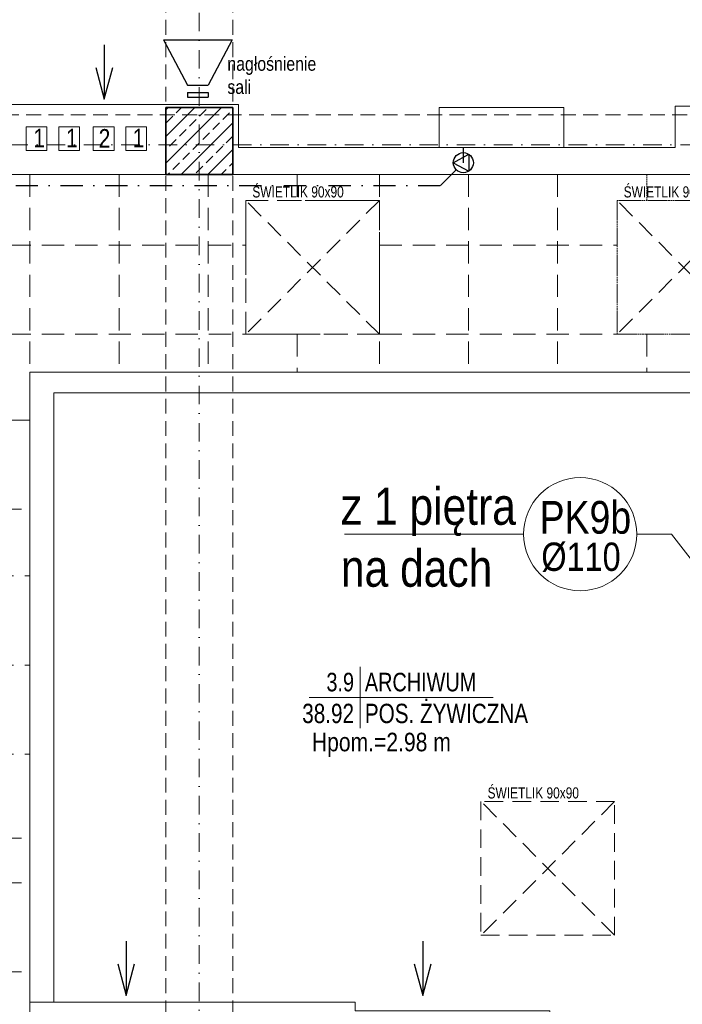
# Model space of a CAD drawing. Header units: millimetres. Extents: x -96593 to 66336, y -23969 to 7139.
# Tile 163 of 256: x -75289 to -74843, y -16934 to -16272. Entities that reach past the tile are written whole.
import ezdxf
from ezdxf.enums import TextEntityAlignment as Align

# ---------------------------------------------------------------- set-up
doc = ezdxf.new("R2010")
doc.units = ezdxf.units.MM
for name, pattern in [('DASHDOT', [1, 0.5, -0.25, 0, -0.25]), ('DASHED', [0.75, 0.5, -0.25]), ('DASHEDX2', [1.5, 1, -0.5])]:
    doc.linetypes.add(name, pattern=pattern)
for name, color, linetype, lineweight in [('BA_met', 7, 'Continuous', 18), ('BA_txs', 2, 'Continuous', 18), ('Hp', 1, 'Continuous', 18), ('mm_klima_PROJ', 86, 'Continuous', 35), ('mm_klimatyzacja', 94, 'Continuous', 50), ('MM_KS_OPISY', 7, 'Continuous', 9), ('mm_SKROPLINY', 3, 'DASHDOT', 30), ('mm_WENT_graw', 200, 'Continuous', 15), ('mm_went_opis', 7, 'Continuous', 15), ('PG_KONSTRUKCJA', 5, 'Continuous', 35), ('PG_OSIE', 1, 'DASHDOT', 18), ('PG_PODCIĄGI', 1, 'DASHED', 18), ('PG_PRZERYWANE_ŚREDNIE', 1, 'DASHEDX2', 18), ('PG_SZRAF', 1, 'Continuous', 18), ('PG_WENTYLACJA', 1, 'Continuous', 18), ('PG_WIDOKOWE_CIENKIE', 1, 'Continuous', 18), ('PG_ŚCIANY_DZIAŁOWE', 3, 'Continuous', 18), ('PG_ŚWIETLIKI', 1, 'DASHED', 18), ('WYPOSAŻENIE GARAŻU', 253, 'Continuous', 5)]:
    doc.layers.add(name, color=color, linetype=linetype, lineweight=lineweight)
doc.layers.add('PG_POMOCNICZNE', color=6, linetype='Continuous', lineweight=18, plot=False)
doc.styles.add('BIKTC', font='bikromsw.shx', dxfattribs={"width": 0.8})
doc.styles.add('BIKTS', font='bikromsw.shx', dxfattribs={"width": 0.85})
doc.styles.add('ROMANS', font='bikromsw.shx', dxfattribs={"width": 0.8})
doc.styles.get("Standard").update_dxf_attribs({"font": 'arial.ttf'})

# ---------------------------------------------------------------- blocks, each defined once
blk = doc.blocks.new('skrop')
at = {"layer": 'mm_SKROPLINY', "color": 0, "linetype": 'ByBlock', "lineweight": 30}
for p, q in [((-807.06, -12100.94), (-799.34, -12096.74)), ((-799.34, -12096.74), (-799.34, -12105.14)), ((-807.06, -12100.94), (-799.34, -12105.14))]:
    blk.add_line(p, q, dxfattribs=at)
blk.add_circle((-802.06, -12100.94), 5, dxfattribs=at)
blk = doc.blocks.new('SUFIT_2_P')
at = {"layer": 'PG_PRZERYWANE_ŚREDNIE', "color": 251, "lineweight": 15, "ltscale": 15, "true_color": 0x636466}
for points in [[(9997.01, 3487.87), (10033.01, 3487.87), (10033.01, 3504.87), (11614.01, 3504.87), (11614.01, 3384.87), (11325.01, 3384.87), (11325.01, 3371.87), (10326.51, 3371.87), (10326.51, 2515.87), (10835.51, 2515.87), (10835.51, 2346.87), (9976.51, 2346.87), (9976.51, 2904.87), (10141.51, 2904.87), (10141.51, 2941.21), (10018.01, 2941.21), (10018.01, 2944.87), (9975.01, 2944.87), (9975.01, 3068.86), (10098.01, 3068.86), (10098.01, 3224.71), (9997.01, 3224.71), (9997.01, 3487.87)], [(10326.51, 3504.87), (10326.51, 2469.48)], [(10386.51, 3504.87), (10386.51, 3371.87)], [(10446.51, 3504.87), (10446.51, 3371.87)], [(10506.51, 3504.87), (10506.51, 3487.3)], [(10561.8, 3504.87), (10561.8, 3371.87)], [(10621.8, 3504.87), (10621.8, 3371.87)], [(10681.8, 3504.87), (10681.8, 3371.87)], [(9997.01, 3457.3), (10471.8, 3457.3)], [(10561.8, 3457.3), (10721.8, 3457.3)], [(9997.01, 3397.3), (10471.8, 3397.3)], [(10506.51, 3397.3), (10506.51, 3371.87)], [(10561.8, 3397.3), (10721.8, 3397.3)], [(10741.8, 3397.3), (10741.8, 3371.87)], [(9997.01, 3339.48), (10326.51, 3339.48)], [(10125.87, 3279.48), (10326.51, 3279.48)], [(10098.01, 3234.61), (10326.51, 3234.61)], [(10098.01, 3174.61), (10326.51, 3174.61)], [(10098.01, 3114.61), (10326.51, 3114.61)], [(10125.87, 3058.18), (10326.51, 3058.18)], [(10125.87, 3028.18), (10326.51, 3028.18)], [(10125.87, 2968.18), (10326.51, 2968.18)]]:
    blk.add_lwpolyline(points, dxfattribs=at)
at = {"layer": 'PG_PRZERYWANE_ŚREDNIE', "color": 251, "true_color": 0x636466}
blk.add_lwpolyline([(10741.8, 3504.87), (10741.8, 3487.3)], dxfattribs=at)
at = {"layer": 'PG_PRZERYWANE_ŚREDNIE', "color": 251, "lineweight": 15, "ltscale": 15, "true_color": 0x636466}
blk.add_lwpolyline([(10471.8, 3487.3), (10561.8, 3487.3), (10561.8, 3397.3), (10471.8, 3397.3)], close=True, dxfattribs=at)
at = {"layer": 'PG_PRZERYWANE_ŚREDNIE', "color": 251, "true_color": 0x636466}
blk.add_lwpolyline([(10721.8, 3487.3), (10811.8, 3487.3), (10811.8, 3397.3), (10721.8, 3397.3)], close=True, dxfattribs=at)
blk = doc.blocks.new('A$C652F0D4A')
at = {"layer": 'PG_SZRAF'}
h = blk.add_hatch(dxfattribs=at)
h.set_pattern_fill('ANSI33', color=256, scale=2)
h.set_pattern_definition([(45, (-7030.048, -4118.865), (-8.980256, 8.980256), []), (45, (-7021.067, -4118.865), (-8.980256, 8.980256), [6.35, -3.175])])
h.paths.add_polyline_path([(-45, 45), (0, 45), (0, 0), (-45, 0)])
at = {"layer": 'PG_KONSTRUKCJA'}
blk.add_lwpolyline([(-45, 45), (0, 45), (0, 0), (-45, 0), (-45, 45)], dxfattribs=at)
blk = doc.blocks.new('bikmet')
blk.add_line((0, 1.65), (0, -1.65))
at = {"style": 'ROMANS', "width": 0.8}
blk.add_attdef('NRPOM', text='', height=1, dxfattribs=at).set_placement((-0.333, 0.333), align=Align.RIGHT)
blk.add_attdef('NWAPOM', (0.25, 0.333), '', height=1, dxfattribs=at)
blk.add_attdef('PODLOGA', text='', height=1.042, dxfattribs=at).set_placement((0.25, -0.333), align=Align.TOP_LEFT)
blk = doc.blocks.new('A$Cb1a75cff')
at = {"layer": 'PG_ŚWIETLIKI', "ltscale": 25}
for p, q in [((90, 90), (0, 90)), ((0, 90), (0, 0)), ((90, 90), (0, 0)), ((0, 90), (90, 0)), ((90, 0), (90, 90)), ((0, 0), (90, 0))]:
    blk.add_line(p, q, dxfattribs=at)
at = {"layer": 'Hp', "style": 'BIKTC', "width": 0.8}
blk.add_text('ŚWIETLIK 90x90', height=7.5, rotation=90, dxfattribs=at).set_placement((0.2, 35.22), align=Align.BOTTOM_CENTER)
blk = doc.blocks.new('A$Cb13e7735')
at = {"layer": 'WYPOSAŻENIE GARAŻU', "color": 1, "lineweight": 30}
for p, q in [((0, 38.53), (46.39, 38.53)), ((0, 38.53), (16.22, 8)), ((46.39, 38.53), (30.17, 8)), ((16.22, 8), (23.19, 8)), ((23.19, 8), (30.17, 8)), ((16.22, 3), (23.19, 3)), ((16.22, 3), (16.22, 0)), ((23.19, 3), (30.17, 3)), ((30.17, 3), (30.17, 0)), ((16.22, 0), (30.17, 0))]:
    blk.add_line(p, q, dxfattribs=at)
blk = doc.blocks.new('A$C3e5ab8de')
at = {"layer": 'PG_WIDOKOWE_CIENKIE', "color": 40, "true_color": 0xf8d731}
for points in [[(317.29, 1226.63), (331.29, 1226.63), (331.29, 1210.63), (317.29, 1210.63)], [(339.17, 1226.63), (353.17, 1226.63), (353.17, 1210.63), (339.17, 1210.63)], [(376.42, 1226.63), (362.42, 1226.63), (362.42, 1210.63), (376.42, 1210.63)], [(398.29, 1226.63), (384.29, 1226.63), (384.29, 1210.63), (398.29, 1210.63)]]:
    blk.add_lwpolyline(points, close=True, dxfattribs=at)
blk = doc.blocks.new('A$C370B491A')
at = {"layer": 'BA_met', "color": 252}
blk.add_lwpolyline([(1384.39, 1620.69), (1508.19, 1620.69)], dxfattribs=at)
at = {"layer": 'mm_went_opis', "color": 252, "lineweight": 30}
for points in [[(1246.39, 2059.85), (1246.39, 2023.4)], [(1240.7, 2044.65), (1246.39, 2023.4), (1252.09, 2044.65)], [(1261.17, 1456.67), (1261.17, 1420.22)], [(1460.8, 1456.67), (1460.8, 1420.22)], [(1255.48, 1441.48), (1261.17, 1420.22), (1266.87, 1441.48)], [(1455.11, 1441.48), (1460.8, 1420.22), (1466.5, 1441.48)]]:
    blk.add_lwpolyline(points, dxfattribs=at)
at = {"layer": 'PG_OSIE', "color": 252, "ltscale": 25}
for points in [[(1310.38, 2784.36), (1310.38, 0)], [(605.21, 1992.76), (2885.46, 1992.76)]]:
    blk.add_lwpolyline(points, dxfattribs=at)
at = {"layer": 'PG_PODCIĄGI', "color": 252, "ltscale": 20}
for points in [[(1287.88, 2631.76), (1287.88, 157.76)], [(1332.88, 2631.76), (1332.88, 157.76)], [(833.88, 2012.76), (2687.88, 2012.76)], [(833.88, 1972.76), (2687.88, 1972.76)]]:
    blk.add_lwpolyline(points, dxfattribs=at)
at = {"layer": 'PG_POMOCNICZNE', "color": 252}
for points in [[(886.88, 2599.76), (1287.88, 2599.76), (1287.88, 2583.76), (1332.88, 2583.76), (1332.88, 2599.76), (1739.88, 2599.76), (1739.88, 2583.76), (1784.88, 2583.76), (1784.88, 2599.76), (2192.88, 2599.76), (2192.88, 2146.76), (2192.88, 1988.76), (2072.88, 1988.76), (1848.88, 1988.76), (1848.88, 2018.76), (1630.88, 2018.76), (1630.88, 1990.76), (1336.88, 1990.76), (1336.88, 2019.76), (1181.88, 2019.76)], [(1181.88, 1972.76), (1848.88, 1972.76), (1848.88, 1988.76), (1986.88, 1988.76), (1986.88, 1972.76), (2097.88, 1972.76)], [(2148.88, 1839.76), (1196.38, 1839.76), (1196.38, 983.76), (1294.38, 983.76), (1294.38, 997.76), (1384.38, 997.76), (1384.38, 983.76), (1705.38, 983.76), (1705.38, 814.76), (1646.88, 814.76), (1646.88, 792.76), (1519.88, 792.76), (1519.88, 814.76), (1074.38, 814.76)], [(1212.38, 1825.76), (1696.38, 1825.76), (1696.38, 997.76), (1210.38, 997.76), (1210.38, 1372.76), (1289.88, 1372.76), (1289.88, 1368.76), (1332.88, 1368.76), (1332.88, 1396.76), (1397.88, 1396.76), (1397.88, 1371.76), (1546.38, 1371.76), (1546.38, 1409.76), (1415.38, 1409.76), (1415.38, 1415.76), (1212.38, 1415.76), (1212.38, 1825.76)]]:
    blk.add_lwpolyline(points, dxfattribs=at)
at = {"layer": 'PG_ŚCIANY_DZIAŁOWE', "color": 252}
for points in [[(1181.88, 2019.76), (1181.88, 1972.76), (1848.88, 1972.76), (1848.88, 2018.76), (1630.88, 2018.76), (1630.88, 1990.76), (1336.88, 1990.76), (1336.88, 2019.76), (1181.88, 2019.76)], [(1833.88, 1839.76), (1196.38, 1839.76), (1196.38, 1415.76), (1212.38, 1415.76), (1212.38, 1825.76), (1696.38, 1825.76), (1696.38, 1421.76), (1711.88, 1421.76), (1711.88, 1809.76), (1731.38, 1809.76), (1731.38, 1822.76), (1833.88, 1822.76), (1833.88, 1839.76)], [(1289.88, 1372.76), (1289.88, 1368.76), (1332.88, 1368.76), (1332.88, 1396.76), (1397.88, 1396.76), (1397.88, 1371.76), (1546.38, 1371.76), (1546.38, 1409.76), (1415.38, 1409.76), (1415.38, 1415.76), (1196.38, 1415.76), (1196.38, 1372.76), (1289.88, 1372.76)]]:
    blk.add_lwpolyline(points, dxfattribs=at)
at = {"layer": 'BA_met', "color": 252}
ref = blk.add_blockref('bikmet', (1418.74, 1620.69), dxfattribs=dict(at, xscale=12.5, yscale=12.5, zscale=12.5))
ref.add_attrib('NRPOM', ' 3.9', dxfattribs={"layer": '0', "height": 12.5, "style": 'ROMANS', "width": 0.8}).set_placement((1414.57, 1624.86), align=Align.RIGHT)
ref.add_attrib('NWAPOM', 'ARCHIWUM', (1421.86, 1624.86), dxfattribs={"layer": '0', "height": 12.5, "style": 'ROMANS', "width": 0.8})
ref.add_attrib('RAREA', '38.92', dxfattribs={"layer": '0', "height": 13.021, "style": 'ROMANS', "width": 0.8}).set_placement((1414.57, 1616.52), align=Align.TOP_RIGHT)
ref.add_attrib('PODLOGA', 'POS. ŻYWICZNA', dxfattribs={"layer": '0', "height": 13.0208, "style": 'ROMANS', "width": 0.8}).set_placement((1421.86, 1616.52), align=Align.TOP_LEFT)
at = {"layer": 'PG_KONSTRUKCJA', "color": 252}
blk.add_blockref('A$C652F0D4A', (1332.88, 1972.76), dxfattribs=at)
at = {"layer": 'PG_PRZERYWANE_ŚREDNIE', "color": 252}
blk.add_blockref('SUFIT_2_P', (-9130.13, -1532.11), dxfattribs=at)
at = {"layer": 'PG_WENTYLACJA', "color": 252}
blk.add_blockref('A$C3e5ab8de', (876.56, 778.13), dxfattribs=at)
at = {"layer": 'PG_WIDOKOWE_CIENKIE', "color": 252, "lineweight": 30}
blk.add_blockref('A$Cb13e7735', (1286.21, 2024.84), dxfattribs=at)
at = {"layer": 'PG_ŚWIETLIKI', "color": 252, "rotation": 270}
for p in [(1341.67, 1955.19), (1591.67, 1955.19), (1500.03, 1550.72)]:
    blk.add_blockref('A$Cb1a75cff', p, dxfattribs=at)
at = {"layer": 'BA_txs', "color": 252, "style": 'BIKTS', "width": 0.85}
blk.add_text('Hpom.=2.98 m', height=12.5, dxfattribs=at).set_placement((1386.19, 1584.52))
at = {"layer": 'BA_txs', "color": 252, "insert": (1329.31, 2051.89), "char_height": 9.375, "width": 793.7526, "attachment_point": 1, "style": 'BIKTS'}
blk.add_mtext('nagłośnienie\\Psali', dxfattribs=at)
at = {"layer": 'mm_went_opis', "color": 252, "lineweight": 30, "style": 'BIKTS', "width": 0.85}
for s, p in [('1', (1198.62, 1990.95)), ('1', (1220.6, 1990.95)), ('2', (1242.61, 1990.77)), ('2', (1242.61, 1990.77)), ('1', (1265.49, 1990.95))]:
    blk.add_text(s, height=12.5, dxfattribs=at).set_placement(p)

msp = doc.modelspace()

# ---------------------------------------------------------------- linework, layer by layer
at = {"layer": 'mm_klimatyzacja', "color": 3, "linetype": 'Continuous', "lineweight": 20, "ltscale": 50}
msp.add_lwpolyline([(-74922.31, -16357.66), (-75006.31, -16357.66), (-75006.31, -16330.66), (-74922.31, -16330.66)], close=True, dxfattribs=at)
at = {"layer": 'MM_KS_OPISY'}
for p, q in [((-75070.15, -16617.78), (-74949.46, -16617.78)), ((-74849.86, -16617.78), (-74873.26, -16617.78)), ((-74849.86, -16617.78), (-74763.69, -16729.57))]:
    msp.add_line(p, q, dxfattribs=at)
msp.add_circle((-74911.36, -16617.78), 38.1, dxfattribs=at)
at = {"layer": 'mm_SKROPLINY', "ltscale": 30}
for p, q in [((-74990.04, -16367.78), (-74990.04, -16357.66)), ((-75005.42, -16383.16), (-74990.04, -16367.78)), ((-75562.34, -16383.16), (-75005.42, -16383.16))]:
    msp.add_line(p, q, dxfattribs=at)

# ---------------------------------------------------------------- block references
at = {"layer": 'mm_klima_PROJ', "lineweight": 30, "xscale": 1.35, "yscale": 1.35, "zscale": 1.35}
msp.add_blockref('skrop', (-73907.26, -31.51), dxfattribs=at)
at = {"layer": 'mm_WENT_graw', "color": 2, "lineweight": 60}
msp.add_blockref('A$C370B491A', (-76478.22, -18348.42), dxfattribs=at)

# ---------------------------------------------------------------- texts
at = {"layer": 'MM_KS_OPISY', "attachment_point": 1}
for s, width, insert, char_height in [('{\\fArial Narrow|b0|i0|c238|p34;z 1 piętra\\Pna dach}', 200.9859, (-75072.48, -16586.46), 25), ('{\\fArial Narrow|b0|i0|c238|p34;PK9b}', 25.4, (-74938.69, -16595.44), 22), ('{\\fArial Narrow|b0|i0|c238|p34;%%C110}', 0.5033, (-74937.53, -16623.43), 19.05)]:
    msp.add_mtext_dynamic_manual_height_columns(s, width=width, gutter_width=1, heights=[0], dxfattribs=dict(at, insert=insert, char_height=char_height))

doc.saveas('drawing.dxf')
